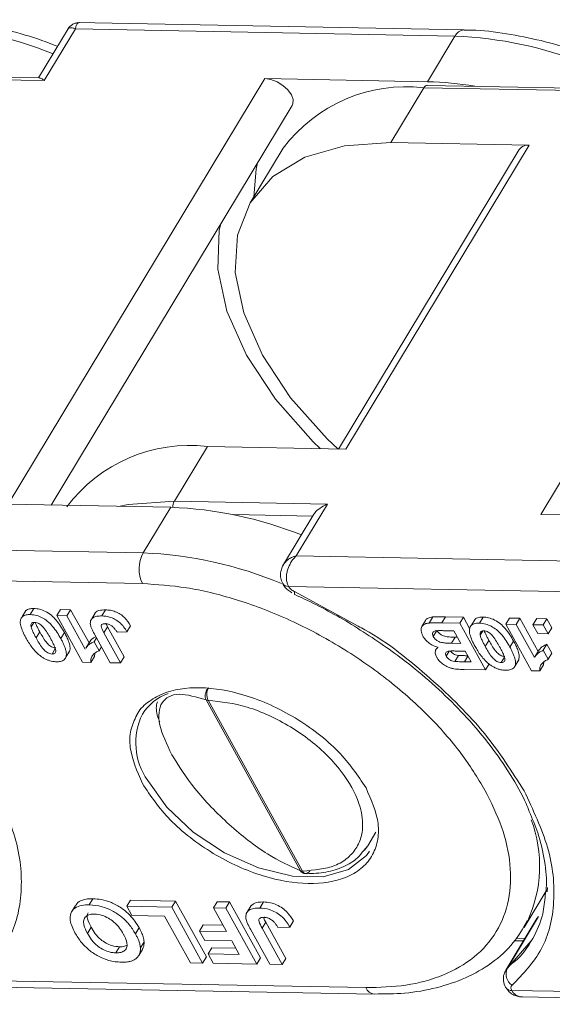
# Model space of a CAD drawing. Header units: millimetres. Extents: x 2698 to 3057, y -367 to -114.
# Tile 48 of 63: x 2935 to 2945, y -177 to -159. Entities that reach past the tile are written whole.
import ezdxf

# ---------------------------------------------------------------- set-up
doc = ezdxf.new("R2010")
doc.units = ezdxf.units.MM

msp = doc.modelspace()

# ---------------------------------------------------------------- linework, layer by layer
at = {"color": 7, "linetype": 'Continuous', "lineweight": 15}
for p, q in [((2936.295, -159.031), (2935.73, -159.968)), ((2935.837, -160.017), (2936.411, -159.066)), ((2936.411, -159.066), (2943.391, -159.199)), ((2943.556, -159.085), (2936.444, -158.95)), ((2943.391, -159.199), (2942.885, -160.038)), ((2933.022, -159.963), (2935.837, -160.017)), ((2935.751, -159.968), (2933.088, -159.918)), ((2939.896, -159.981), (2935.173, -167.812)), ((2942.885, -160.038), (2939.896, -159.981)), ((2942.21, -161.156), (2942.817, -160.15)), ((2942.817, -160.15), (2945.633, -160.203)), ((2945.547, -160.155), (2942.884, -160.104)), ((2949.692, -160.167), (2944.969, -167.998)), ((2935.961, -167.827), (2940.396, -160.473)), ((2941.383, -166.798), (2944.757, -161.205)), ((2944.757, -161.205), (2942.21, -161.156)), ((2940.233, -161.26), (2939.625, -162.267)), ((2944.572, -161.284), (2941.248, -166.796)), ((2938.23, -167.757), (2938.837, -166.75)), ((2938.837, -166.75), (2941.383, -166.798)), ((2941.045, -167.81), (2938.23, -167.757)), ((2935.173, -167.812), (2938.162, -167.868)), ((2938.162, -167.868), (2937.656, -168.707)), ((2940.472, -168.761), (2941.045, -167.81)), ((2939.31, -168.003), (2940.775, -168.031)), ((2940.797, -167.996), (2940.219, -168.954)), ((2944.969, -167.998), (2947.958, -168.055)), ((2937.656, -168.707), (2930.676, -168.575)), ((2947.452, -168.894), (2940.472, -168.761)), ((2930.535, -169.138), (2937.645, -169.273)), ((2940.33, -169.324), (2947.441, -169.459)), ((2941.613, -170.057), (2940.442, -169.42)), ((2935.58, -169.842), (2935.648, -169.73)), ((2936.067, -169.862), (2936.134, -169.75)), ((2936.322, -169.754), (2936.134, -169.75)), ((2936.255, -169.865), (2936.322, -169.754)), ((2936.66, -170.364), (2936.322, -169.754)), ((2936.898, -169.867), (2936.965, -169.755)), ((2935.501, -169.77), (2935.433, -169.882)), ((2936.54, -170.72), (2936.067, -169.862)), ((2936.067, -169.862), (2936.255, -169.865)), ((2936.255, -169.865), (2936.592, -170.476)), ((2936.779, -169.807), (2936.712, -169.919)), ((2942.914, -169.998), (2942.981, -169.886)), ((2943.215, -169.885), (2943.148, -169.997)), ((2943.547, -169.891), (2943.215, -169.885)), ((2943.479, -170.003), (2943.547, -169.891)), ((2943.661, -170.098), (2943.547, -169.891)), ((2943.762, -169.927), (2943.694, -170.039)), ((2943.841, -169.999), (2943.908, -169.887)), ((2944.327, -170.019), (2944.395, -169.907)), ((2944.583, -169.911), (2944.395, -169.907)), ((2944.516, -170.023), (2944.583, -169.911)), ((2944.92, -170.521), (2944.583, -169.911)), ((2944.826, -170.029), (2944.894, -169.917)), ((2945.082, -169.92), (2944.894, -169.917)), ((2945.015, -170.032), (2945.082, -169.92)), ((2945.173, -170.085), (2945.082, -169.92)), ((2935.595, -170.067), (2935.643, -169.986)), ((2936.934, -170.178), (2937.001, -170.066)), ((2937.001, -170.066), (2936.969, -170.002)), ((2937.308, -170.621), (2937.001, -170.066)), ((2937.358, -170.158), (2937.425, -170.047)), ((2942.849, -169.953), (2942.782, -170.064)), ((2943.479, -170.003), (2943.148, -169.997)), ((2943.479, -170.003), (2943.953, -170.861)), ((2944.801, -170.877), (2944.327, -170.019)), ((2944.327, -170.019), (2944.516, -170.023)), ((2944.516, -170.023), (2944.853, -170.633)), ((2944.826, -170.029), (2945.015, -170.032)), ((2944.917, -170.193), (2944.826, -170.029)), ((2945.015, -170.032), (2945.106, -170.197)), ((2945.106, -170.197), (2945.173, -170.085)), ((2935.688, -170.273), (2935.755, -170.161)), ((2936.208, -170.172), (2936.141, -170.284)), ((2937.052, -170.729), (2936.753, -170.189)), ((2936.755, -170.343), (2936.798, -170.27)), ((2936.934, -170.178), (2937.24, -170.733)), ((2937.358, -170.158), (2937.176, -170.166)), ((2942.993, -170.247), (2943.06, -170.135)), ((2943.178, -170.139), (2943.37, -170.142)), ((2943.33, -170.37), (2943.397, -170.258)), ((2943.37, -170.142), (2943.497, -170.373)), ((2943.434, -170.259), (2943.397, -170.258)), ((2943.855, -170.224), (2943.904, -170.144)), ((2945.106, -170.197), (2944.917, -170.193)), ((2935.981, -170.568), (2936.04, -170.469)), ((2936.668, -170.35), (2936.601, -170.461)), ((2936.755, -170.343), (2936.846, -170.508)), ((2936.846, -170.508), (2936.889, -170.435)), ((2943.071, -170.441), (2943.049, -170.477)), ((2943.497, -170.373), (2943.33, -170.37)), ((2943.948, -170.43), (2944.016, -170.319)), ((2944.469, -170.329), (2944.402, -170.441)), ((2945.015, -170.5), (2945.083, -170.388)), ((2945.174, -170.553), (2945.083, -170.388)), ((2936.235, -170.628), (2936.302, -170.516)), ((2936.759, -170.611), (2936.691, -170.722)), ((2936.759, -170.611), (2936.765, -170.556)), ((2937.24, -170.733), (2937.308, -170.621)), ((2943.039, -170.494), (2943.035, -170.5)), ((2943.23, -170.609), (2943.287, -170.514)), ((2943.387, -170.706), (2943.454, -170.594)), ((2943.44, -170.514), (2943.576, -170.516)), ((2943.566, -170.712), (2943.628, -170.609)), ((2943.576, -170.516), (2943.686, -170.714)), ((2944.241, -170.725), (2944.301, -170.626)), ((2944.929, -170.507), (2944.862, -170.619)), ((2945.015, -170.5), (2945.106, -170.665)), ((2945.106, -170.665), (2945.174, -170.553)), ((2936.54, -170.72), (2936.691, -170.722)), ((2937.24, -170.733), (2937.052, -170.729)), ((2943.686, -170.714), (2943.566, -170.712)), ((2943.953, -170.861), (2944.021, -170.749)), ((2944.496, -170.785), (2944.563, -170.673)), ((2945.019, -170.768), (2944.952, -170.88)), ((2945.019, -170.768), (2945.025, -170.714)), ((2943.953, -170.861), (2943.558, -170.853)), ((2944.801, -170.877), (2944.952, -170.88)), ((2938.813, -171.411), (2940.549, -174.556)), ((2938.851, -171.418), (2940.588, -174.563)), ((2941.786, -174.097), (2941.937, -173.846)), ((2941.715, -174.181), (2941.786, -174.097)), ((2941.786, -174.097), (2941.729, -174.18)), ((2944.662, -175.602), (2945.082, -174.906)), ((2945.09, -174.863), (2945.085, -174.942)), ((2936.41, -175.195), (2936.343, -175.307)), ((2936.666, -175.182), (2936.733, -175.071)), ((2937.353, -175.209), (2937.421, -175.097)), ((2938.249, -175.113), (2937.421, -175.097)), ((2938.182, -175.224), (2938.249, -175.113)), ((2938.818, -176.142), (2938.249, -175.113)), ((2938.951, -175.239), (2939.018, -175.127)), ((2939.244, -175.131), (2939.018, -175.127)), ((2939.177, -175.243), (2939.244, -175.131)), ((2939.813, -176.161), (2939.244, -175.131)), ((2939.645, -175.193), (2939.578, -175.305)), ((2939.801, -175.242), (2939.868, -175.13)), ((2937.353, -175.209), (2938.182, -175.224)), ((2937.448, -175.38), (2937.353, -175.209)), ((2938.182, -175.224), (2938.75, -176.254)), ((2938.951, -175.239), (2939.177, -175.243)), ((2939.191, -175.674), (2938.951, -175.239)), ((2939.177, -175.243), (2939.745, -176.273)), ((2938.051, -175.392), (2937.448, -175.38)), ((2938.524, -176.249), (2938.051, -175.392)), ((2938.694, -175.665), (2938.761, -175.553)), ((2939.128, -175.56), (2938.761, -175.553)), ((2939.844, -175.615), (2939.912, -175.503)), ((2940.28, -176.17), (2939.912, -175.503)), ((2940.354, -175.592), (2940.421, -175.48)), ((2944.898, -175.435), (2944.325, -176.386)), ((2944.355, -176.351), (2944.929, -175.4)), ((2944.723, -175.493), (2944.662, -175.602)), ((2944.929, -175.4), (2944.898, -175.435)), ((2936.63, -175.708), (2936.697, -175.596)), ((2937.513, -175.715), (2937.581, -175.603)), ((2938.788, -175.837), (2938.694, -175.665)), ((2938.694, -175.665), (2939.191, -175.674)), ((2939.986, -176.277), (2939.628, -175.628)), ((2939.844, -175.615), (2940.212, -176.282)), ((2940.354, -175.592), (2940.135, -175.601)), ((2937.605, -175.975), (2937.673, -175.864)), ((2939.286, -175.846), (2938.788, -175.837)), ((2939.424, -176.097), (2939.286, -175.846)), ((2944.486, -175.844), (2944.65, -175.847)), ((2944.678, -175.801), (2944.515, -175.798)), ((2937.155, -176.067), (2937.222, -175.955)), ((2937.574, -176.116), (2937.642, -176.004)), ((2938.852, -176.086), (2938.919, -175.974)), ((2938.946, -176.257), (2938.852, -176.086)), ((2938.852, -176.086), (2939.424, -176.097)), ((2939.361, -175.982), (2938.919, -175.974)), ((2938.75, -176.254), (2938.524, -176.249)), ((2938.75, -176.254), (2938.818, -176.142)), ((2939.745, -176.273), (2938.946, -176.257)), ((2939.745, -176.273), (2939.813, -176.161)), ((2940.212, -176.282), (2939.986, -176.277)), ((2940.212, -176.282), (2940.28, -176.17)), ((2941.75, -176.707), (2934.64, -176.572)), ((2934.799, -176.692), (2941.911, -176.827)), ((2951.546, -176.893), (2944.435, -176.758)), ((2944.595, -176.878), (2951.707, -177.014))]:
    msp.add_line(p, q, dxfattribs=at)
at = {"color": 7, "linetype": 'Continuous', "lineweight": 15, "flags": 128}
for points in [[(2940.396, -160.473), (2940.41, -160.443), (2940.413, -160.364), (2940.382, -160.276), (2940.317, -160.186), (2940.227, -160.105), (2940.119, -160.04), (2940.005, -159.997), (2939.896, -159.981)], [(2941.237, -166.795), (2941.043, -166.611), (2940.368, -165.855), (2939.849, -165.072), (2939.506, -164.293), (2939.351, -163.547), (2939.392, -162.863), (2939.625, -162.267), (2940.043, -161.783), (2940.629, -161.428), (2941.361, -161.216), (2942.21, -161.156)], [(2939.758, -161.531), (2939.733, -161.648), (2939.692, -162.157)], [(2940.914, -166.789), (2940.783, -166.662), (2940.09, -165.877), (2939.555, -165.067), (2939.197, -164.26), (2939.029, -163.485), (2939.057, -162.772), (2939.083, -162.65)], [(2937.203, -167.851), (2937.38, -167.816), (2938.23, -167.757)], [(2940.443, -169.471), (2940.442, -169.47), (2940.438, -169.462), (2940.438, -169.445), (2940.442, -169.42)], [(2941.821, -174.195), (2941.764, -174.277), (2941.435, -174.536), (2940.968, -174.666), (2940.401, -174.655), (2939.78, -174.505), (2939.155, -174.227), (2938.577, -173.845), (2938.092, -173.389), (2937.74, -172.896)], [(2944.8, -175.838), (2944.795, -175.846), (2944.355, -176.351)], [(2944.324, -176.387), (2944.335, -176.372), (2944.355, -176.351)]]:
    msp.add_lwpolyline(points, dxfattribs=at)
at = {"color": 7, "linetype": 'Continuous', "lineweight": 15}
for centre, radius, start, end in [((2933.308, -166.301), 7.294, 68.3448, 87.7425), ((2943.569, -159.281), 0.196, 93.1786, 155.2702), ((2943.104, -166.487), 7.294, 68.3448, 87.7425), ((2942.488, -162.947), 2.817, 83.2898, 143.2145), ((2942.89, -160.184), 0.0805, 94.6003, 154.525), ((2942.744, -166.128), 6.092, 80.4474, 88.6727), ((2944.733, -161.405), 0.201, 83.2898, 143.2145), ((2938.508, -169.547), 2.817, 83.2898, 143.2145), ((2938.437, -167.871), 0.237, 151.2496, 179.6946), ((2937.902, -175.027), 7.163, 68.1666, 87.9207), ((2938.196, -169.001), 0.615, 151.5129, 206.3019), ((2937.36, -176.057), 7.356, 67.2825, 87.6954), ((2940.32, -169.206), 0.118, 213.904, 275.2126), ((2939.075, -171.311), 0.248, 151.4259, 205.5931), ((2938.439, -172.18), 0.944, 109.9659, 147.5468), ((2938.852, -171.302), 0.116, 250.3911, 269.7385), ((2938.727, -172.202), 1.206, 154.0035, 215.109), ((2942.509, -174.469), 2.439, 335.176, 20.4537), ((2940.588, -174.447), 0.116, 250.3911, 269.7385), ((2940.66, -174.533), 0.0782, 202.4186, 265.263), ((2944.583, -176.457), 0.251, 155.1404, 235.6163), ((2941.936, -176.627), 0.202, 203.351, 262.4785), ((2944.426, -176.638), 0.121, 214.7246, 274.522)]:
    msp.add_arc(centre, radius, start, end, dxfattribs=at)
for points, knots in [([(2936.081, -159.386), (2935.96, -159.339), (2935.634, -159.214), (2935.088, -159.065), (2934.455, -158.947), (2934.005, -158.893), (2933.783, -158.901), (2933.762, -158.902)], [0, 0, 0, 0, 0.152792, 0.412524, 0.687556, 0.970748, 1, 1, 1, 1]), ([(2936.411, -159.066), (2936.391, -159.058), (2936.353, -159.043), (2936.305, -159.042), (2936.278, -159.05), (2936.273, -159.068), (2936.273, -159.068)], [0, 0, 0, 0, 0.30764, 0.574047, 0.982149, 1, 1, 1, 1]), ([(2936.484, -158.95), (2936.463, -158.951), (2936.421, -158.954), (2936.362, -158.978), (2936.31, -159.015), (2936.286, -159.049), (2936.274, -159.066)], [0, 0, 0, 0, 0.2456675, 0.5, 0.7543325, 1, 1, 1, 1]), ([(2936.486, -158.951), (2936.485, -158.951), (2936.468, -158.945), (2936.447, -158.963), (2936.422, -159.005), (2936.415, -159.045), (2936.411, -159.066)], [0, 0, 0, 0, 0.017633, 0.425758, 0.692241, 1, 1, 1, 1]), ([(2945.877, -159.572), (2945.756, -159.526), (2945.43, -159.401), (2944.884, -159.251), (2944.251, -159.134), (2943.801, -159.08), (2943.579, -159.088), (2943.558, -159.088)], [0, 0, 0, 0, 0.152792, 0.412524, 0.687556, 0.970748, 1, 1, 1, 1]), ([(2935.751, -159.97), (2935.752, -159.97), (2935.768, -159.963), (2935.798, -159.986), (2935.829, -160.01), (2935.837, -160.016), (2935.837, -160.017)], [0, 0, 0, 0, 0.059879, 0.789821, 0.984042, 1, 1, 1, 1]), ([(2940.798, -167.997), (2940.8, -167.992), (2940.814, -167.964), (2940.881, -167.899), (2940.967, -167.844), (2941.03, -167.816), (2941.044, -167.811), (2941.045, -167.81)], [0, 0, 0, 0, 0.068319, 0.398064, 0.865428, 0.989783, 1, 1, 1, 1]), ([(2940.24, -168.919), (2940.262, -168.89), (2940.3, -168.841), (2940.383, -168.79), (2940.441, -168.771), (2940.472, -168.761)], [0, 0, 0, 0, 0.415408, 0.686695, 1, 1, 1, 1]), ([(2940.472, -168.761), (2940.449, -168.785), (2940.405, -168.83), (2940.347, -168.925), (2940.307, -169.023), (2940.291, -169.121), (2940.291, -169.197), (2940.304, -169.267), (2940.322, -169.305), (2940.33, -169.324)], [0, 0, 0, 0, 0.160221, 0.298967, 0.511509, 0.64075, 0.764869, 0.884415, 1, 1, 1, 1]), ([(2940.24, -168.919), (2940.227, -168.942), (2940.202, -168.99), (2940.181, -169.076), (2940.18, -169.176), (2940.207, -169.239), (2940.222, -169.272)], [0, 0, 0, 0, 0.212053, 0.447375, 0.712409, 1, 1, 1, 1]), ([(2937.645, -169.273), (2937.911, -169.29), (2938.458, -169.325), (2939.363, -169.547), (2940.313, -169.904), (2941.259, -170.401), (2942.139, -171.005), (2942.899, -171.679), (2943.518, -172.376), (2943.804, -172.844), (2943.943, -173.071)], [0, 0, 0, 0, 0.116516, 0.240011, 0.368641, 0.5, 0.631359, 0.759989, 0.883484, 1, 1, 1, 1]), ([(2940.222, -169.272), (2940.237, -169.296), (2940.278, -169.364), (2940.346, -169.412), (2940.391, -169.443)], [0, 0, 0, 0, 0.349132, 1, 1, 1, 1]), ([(2940.442, -169.42), (2940.43, -169.415), (2940.406, -169.403), (2940.375, -169.379), (2940.348, -169.352), (2940.336, -169.333), (2940.33, -169.324)], [0, 0, 0, 0, 0.2492266, 0.4999529, 0.7492347, 1, 1, 1, 1]), ([(2940.443, -169.475), (2940.504, -169.502), (2940.86, -169.657), (2941.204, -169.857), (2941.488, -170.022)], [0, 0, 0, 0, 0.172587, 1, 1, 1, 1]), ([(2935.648, -169.73), (2935.637, -169.73), (2935.615, -169.73), (2935.581, -169.734), (2935.545, -169.742), (2935.517, -169.755), (2935.505, -169.767), (2935.502, -169.771)], [0, 0, 0, 0, 0.181274, 0.363619, 0.620318, 0.884712, 1, 1, 1, 1]), ([(2936.208, -170.172), (2936.163, -170.094), (2936.1, -169.986), (2935.971, -169.853), (2935.863, -169.783), (2935.748, -169.738), (2935.681, -169.733), (2935.648, -169.73)], [0, 0, 0, 0, 0.392565, 0.550331, 0.709672, 0.855834, 1, 1, 1, 1]), ([(2936.965, -169.755), (2936.923, -169.757), (2936.852, -169.761), (2936.792, -169.786), (2936.781, -169.807), (2936.78, -169.808)], [0, 0, 0, 0, 0.571961, 0.966852, 1, 1, 1, 1]), ([(2937.425, -170.047), (2937.393, -169.996), (2937.345, -169.92), (2937.236, -169.832), (2937.144, -169.786), (2937.051, -169.76), (2936.994, -169.757), (2936.965, -169.755)], [0, 0, 0, 0, 0.338888, 0.504857, 0.671216, 0.832562, 1, 1, 1, 1]), ([(2935.499, -170.27), (2935.479, -170.231), (2935.441, -170.158), (2935.402, -170.05), (2935.391, -169.971), (2935.402, -169.934), (2935.405, -169.925)], [0, 0, 0, 0, 0.315332, 0.60954, 0.905311, 1, 1, 1, 1]), ([(2935.405, -169.925), (2935.41, -169.914), (2935.42, -169.892), (2935.448, -169.868), (2935.484, -169.852), (2935.519, -169.845), (2935.552, -169.842), (2935.571, -169.842), (2935.58, -169.842)], [0, 0, 0, 0, 0.198198, 0.402912, 0.587132, 0.777233, 0.888271, 1, 1, 1, 1]), ([(2935.58, -169.842), (2935.618, -169.845), (2935.689, -169.851), (2935.8, -169.898), (2935.905, -169.966), (2936.032, -170.098), (2936.097, -170.208), (2936.141, -170.284)], [0, 0, 0, 0, 0.163658, 0.30077, 0.437488, 0.617131, 1, 1, 1, 1]), ([(2936.685, -170.026), (2936.684, -170.001), (2936.682, -169.95), (2936.728, -169.897), (2936.802, -169.869), (2936.865, -169.868), (2936.898, -169.867)], [0, 0, 0, 0, 0.250131, 0.500424, 0.737579, 1, 1, 1, 1]), ([(2936.898, -169.867), (2936.944, -169.87), (2937.019, -169.876), (2937.132, -169.923), (2937.225, -169.985), (2937.303, -170.067), (2937.339, -170.128), (2937.358, -170.158)], [0, 0, 0, 0, 0.260797, 0.425867, 0.59129, 0.792805, 1, 1, 1, 1]), ([(2942.981, -169.886), (2942.951, -169.891), (2942.897, -169.901), (2942.856, -169.93), (2942.851, -169.951), (2942.851, -169.953)], [0, 0, 0, 0, 0.533965, 0.961963, 1, 1, 1, 1]), ([(2943.215, -169.885), (2943.194, -169.884), (2943.15, -169.884), (2943.089, -169.884), (2943.033, -169.884), (2942.998, -169.885), (2942.981, -169.886)], [0, 0, 0, 0, 0.274885, 0.549769, 0.774808, 1, 1, 1, 1]), ([(2943.908, -169.887), (2943.897, -169.887), (2943.876, -169.887), (2943.841, -169.891), (2943.806, -169.9), (2943.778, -169.912), (2943.766, -169.924), (2943.763, -169.928)], [0, 0, 0, 0, 0.181274, 0.363619, 0.620318, 0.884712, 1, 1, 1, 1]), ([(2944.469, -170.329), (2944.424, -170.252), (2944.36, -170.143), (2944.232, -170.01), (2944.124, -169.94), (2944.009, -169.895), (2943.942, -169.89), (2943.908, -169.887)], [0, 0, 0, 0, 0.392565, 0.550331, 0.709672, 0.855834, 1, 1, 1, 1]), ([(2935.595, -170.067), (2935.593, -170.056), (2935.589, -170.033), (2935.596, -170.005), (2935.62, -169.989), (2935.643, -169.985), (2935.657, -169.985), (2935.659, -169.985)], [0, 0, 0, 0, 0.254136, 0.511473, 0.743296, 0.955163, 1, 1, 1, 1]), ([(2935.688, -170.273), (2935.678, -170.254), (2935.662, -170.226), (2935.643, -170.188), (2935.626, -170.153), (2935.608, -170.112), (2935.599, -170.082), (2935.595, -170.067)], [0, 0, 0, 0, 0.274633, 0.411949, 0.549338, 0.773806, 1, 1, 1, 1]), ([(2935.659, -169.985), (2935.674, -169.986), (2935.7, -169.989), (2935.741, -170.005), (2935.783, -170.036), (2935.84, -170.094), (2935.895, -170.179), (2935.933, -170.245), (2935.952, -170.278)], [0, 0, 0, 0, 0.107873, 0.187625, 0.267851, 0.429991, 0.712205, 1, 1, 1, 1]), ([(2935.755, -170.161), (2935.745, -170.142), (2935.73, -170.114), (2935.71, -170.076), (2935.694, -170.041), (2935.679, -170.011), (2935.674, -169.991), (2935.672, -169.987)], [0, 0, 0, 0, 0.325963, 0.488942, 0.65201, 0.918431, 1, 1, 1, 1]), ([(2936.753, -170.189), (2936.748, -170.179), (2936.738, -170.16), (2936.724, -170.132), (2936.711, -170.105), (2936.7, -170.078), (2936.69, -170.052), (2936.687, -170.035), (2936.685, -170.026)], [0, 0, 0, 0, 0.17356, 0.347204, 0.509111, 0.671402, 0.835171, 1, 1, 1, 1]), ([(2936.964, -170.01), (2936.948, -170.01), (2936.922, -170.011), (2936.895, -170.024), (2936.882, -170.044), (2936.89, -170.096), (2936.915, -170.142), (2936.934, -170.178)], [0, 0, 0, 0, 0.18477, 0.299721, 0.415218, 0.548197, 1, 1, 1, 1]), ([(2937.091, -170.059), (2937.084, -170.053), (2937.069, -170.042), (2937.045, -170.029), (2937.021, -170.019), (2936.999, -170.013), (2936.98, -170.01), (2936.97, -170.01), (2936.964, -170.01)], [0, 0, 0, 0, 0.1867906, 0.3791992, 0.5551697, 0.7385785, 0.8683668, 1, 1, 1, 1]), ([(2937.176, -170.166), (2937.172, -170.159), (2937.164, -170.146), (2937.151, -170.127), (2937.138, -170.109), (2937.125, -170.092), (2937.11, -170.075), (2937.097, -170.064), (2937.091, -170.059)], [0, 0, 0, 0, 0.180506, 0.361241, 0.518043, 0.675328, 0.83608, 1, 1, 1, 1]), ([(2941.488, -170.022), (2941.777, -170.207), (2942.182, -170.466), (2942.729, -170.897), (2943.164, -171.277), (2943.629, -171.749), (2944.054, -172.255), (2944.416, -172.785), (2944.654, -173.194), (2944.739, -173.417), (2944.757, -173.465)], [0, 0, 0, 0, 0.194698, 0.272959, 0.401743, 0.533437, 0.672592, 0.815431, 0.960656, 1, 1, 1, 1]), ([(2944.661, -173.084), (2944.439, -172.732), (2943.989, -172.015), (2942.96, -171.01), (2942.137, -170.337), (2941.653, -170.078), (2941.613, -170.057)], [0, 0, 0, 0, 0.317086, 0.644037, 0.970988, 1, 1, 1, 1]), ([(2942.8, -170.236), (2942.787, -170.203), (2942.76, -170.139), (2942.775, -170.061), (2942.828, -170.01), (2942.885, -170.002), (2942.914, -169.998)], [0, 0, 0, 0, 0.273543, 0.538525, 0.771893, 1, 1, 1, 1]), ([(2942.914, -169.998), (2942.924, -169.997), (2942.945, -169.996), (2942.988, -169.996), (2943.038, -169.996), (2943.095, -169.996), (2943.13, -169.996), (2943.148, -169.997)], [0, 0, 0, 0, 0.137451, 0.275017, 0.549913, 0.774954, 1, 1, 1, 1]), ([(2943.76, -170.427), (2943.74, -170.389), (2943.701, -170.315), (2943.663, -170.207), (2943.652, -170.128), (2943.663, -170.091), (2943.665, -170.082)], [0, 0, 0, 0, 0.315332, 0.60954, 0.905311, 1, 1, 1, 1]), ([(2943.665, -170.082), (2943.671, -170.071), (2943.681, -170.049), (2943.709, -170.025), (2943.744, -170.009), (2943.78, -170.002), (2943.813, -169.999), (2943.831, -169.999), (2943.841, -169.999)], [0, 0, 0, 0, 0.1981983, 0.4029116, 0.5871323, 0.777233, 0.8882708, 1, 1, 1, 1]), ([(2943.841, -169.999), (2943.879, -170.002), (2943.949, -170.009), (2944.06, -170.055), (2944.166, -170.123), (2944.258, -170.219), (2944.337, -170.328), (2944.38, -170.403), (2944.402, -170.441)], [0, 0, 0, 0, 0.163542, 0.300556, 0.437178, 0.616694, 0.806563, 1, 1, 1, 1]), ([(2935.787, -170.618), (2935.769, -170.604), (2935.732, -170.577), (2935.671, -170.518), (2935.609, -170.443), (2935.558, -170.37), (2935.523, -170.311), (2935.507, -170.284), (2935.499, -170.27)], [0, 0, 0, 0, 0.135635, 0.2748349, 0.5195262, 0.7698916, 0.8848781, 1, 1, 1, 1]), ([(2935.981, -170.568), (2935.966, -170.566), (2935.94, -170.563), (2935.9, -170.547), (2935.852, -170.513), (2935.795, -170.451), (2935.74, -170.366), (2935.705, -170.304), (2935.688, -170.273)], [0, 0, 0, 0, 0.104756, 0.185457, 0.266418, 0.46589, 0.731119, 1, 1, 1, 1]), ([(2936.048, -170.456), (2936.034, -170.454), (2936.008, -170.452), (2935.968, -170.435), (2935.919, -170.401), (2935.862, -170.339), (2935.808, -170.254), (2935.773, -170.193), (2935.755, -170.161)], [0, 0, 0, 0, 0.104756, 0.185457, 0.266418, 0.46589, 0.731119, 1, 1, 1, 1]), ([(2935.952, -170.278), (2935.962, -170.297), (2935.977, -170.326), (2935.997, -170.364), (2936.013, -170.399), (2936.032, -170.44), (2936.041, -170.47), (2936.045, -170.485)], [0, 0, 0, 0, 0.273739, 0.410607, 0.547546, 0.772914, 1, 1, 1, 1]), ([(2936.141, -170.284), (2936.151, -170.303), (2936.172, -170.341), (2936.199, -170.399), (2936.222, -170.457), (2936.239, -170.516), (2936.247, -170.575), (2936.239, -170.61), (2936.235, -170.628)], [0, 0, 0, 0, 0.157873, 0.316094, 0.480864, 0.646911, 0.820617, 1, 1, 1, 1]), ([(2936.302, -170.516), (2936.306, -170.502), (2936.313, -170.475), (2936.31, -170.429), (2936.3, -170.383), (2936.282, -170.325), (2936.253, -170.255), (2936.223, -170.199), (2936.208, -170.172)], [0, 0, 0, 0, 0.139146, 0.281957, 0.412162, 0.543334, 0.77068, 1, 1, 1, 1]), ([(2936.787, -170.249), (2936.772, -170.256), (2936.736, -170.273), (2936.697, -170.308), (2936.678, -170.338), (2936.67, -170.35)], [0, 0, 0, 0, 0.288949, 0.697339, 1, 1, 1, 1]), ([(2943.085, -170.446), (2943.048, -170.434), (2942.982, -170.413), (2942.895, -170.353), (2942.836, -170.294), (2942.811, -170.254), (2942.8, -170.236)], [0, 0, 0, 0, 0.318996, 0.561475, 0.803648, 1, 1, 1, 1]), ([(2942.993, -170.247), (2942.986, -170.231), (2942.973, -170.205), (2942.979, -170.173), (2942.998, -170.153), (2943.02, -170.144), (2943.035, -170.142), (2943.038, -170.141)], [0, 0, 0, 0, 0.301028, 0.508382, 0.71537, 0.936658, 1, 1, 1, 1]), ([(2943.33, -170.37), (2943.293, -170.369), (2943.231, -170.367), (2943.151, -170.36), (2943.091, -170.339), (2943.047, -170.312), (2943.013, -170.28), (2943, -170.258), (2942.993, -170.247)], [0, 0, 0, 0, 0.320671, 0.537349, 0.660051, 0.783678, 0.893223, 1, 1, 1, 1]), ([(2943.038, -170.141), (2943.049, -170.14), (2943.071, -170.138), (2943.106, -170.138), (2943.142, -170.138), (2943.166, -170.138), (2943.178, -170.139)], [0, 0, 0, 0, 0.248437, 0.498224, 0.749082, 1, 1, 1, 1]), ([(2943.397, -170.258), (2943.36, -170.257), (2943.298, -170.255), (2943.218, -170.248), (2943.158, -170.227), (2943.115, -170.2), (2943.081, -170.168), (2943.067, -170.146), (2943.06, -170.135)], [0, 0, 0, 0, 0.320671, 0.537349, 0.660051, 0.783678, 0.893223, 1, 1, 1, 1]), ([(2943.855, -170.224), (2943.853, -170.213), (2943.85, -170.19), (2943.857, -170.162), (2943.881, -170.146), (2943.904, -170.142), (2943.917, -170.142), (2943.92, -170.142)], [0, 0, 0, 0, 0.254136, 0.511473, 0.743296, 0.955163, 1, 1, 1, 1]), ([(2943.948, -170.43), (2943.938, -170.411), (2943.923, -170.383), (2943.903, -170.345), (2943.887, -170.31), (2943.868, -170.269), (2943.86, -170.239), (2943.855, -170.224)], [0, 0, 0, 0, 0.274633, 0.411949, 0.549338, 0.773806, 1, 1, 1, 1]), ([(2943.92, -170.142), (2943.935, -170.143), (2943.961, -170.146), (2944.001, -170.163), (2944.044, -170.193), (2944.101, -170.251), (2944.156, -170.336), (2944.193, -170.402), (2944.212, -170.435)], [0, 0, 0, 0, 0.107873, 0.187625, 0.267851, 0.429991, 0.712205, 1, 1, 1, 1]), ([(2944.016, -170.319), (2944.006, -170.299), (2943.99, -170.271), (2943.971, -170.233), (2943.954, -170.198), (2943.94, -170.168), (2943.934, -170.149), (2943.933, -170.144)], [0, 0, 0, 0, 0.3259625, 0.4889424, 0.6520097, 0.9184308, 1, 1, 1, 1]), ([(2936.603, -170.462), (2936.614, -170.445), (2936.638, -170.41), (2936.69, -170.371), (2936.733, -170.352), (2936.755, -170.343)], [0, 0, 0, 0, 0.338737, 0.666225, 1, 1, 1, 1]), ([(2943.055, -170.63), (2943.049, -170.617), (2943.035, -170.59), (2943.027, -170.551), (2943.029, -170.516), (2943.039, -170.487), (2943.058, -170.463), (2943.076, -170.452), (2943.085, -170.446)], [0, 0, 0, 0, 0.172399, 0.350207, 0.5159, 0.687534, 0.840974, 1, 1, 1, 1]), ([(2944.048, -170.775), (2944.029, -170.762), (2943.992, -170.734), (2943.932, -170.675), (2943.869, -170.6), (2943.819, -170.527), (2943.784, -170.469), (2943.768, -170.441), (2943.76, -170.427)], [0, 0, 0, 0, 0.135635, 0.274835, 0.519526, 0.769892, 0.884878, 1, 1, 1, 1]), ([(2944.241, -170.725), (2944.227, -170.723), (2944.201, -170.721), (2944.161, -170.704), (2944.112, -170.67), (2944.055, -170.608), (2944.001, -170.523), (2943.966, -170.462), (2943.948, -170.43)], [0, 0, 0, 0, 0.104756, 0.185457, 0.266418, 0.46589, 0.731119, 1, 1, 1, 1]), ([(2944.309, -170.613), (2944.294, -170.611), (2944.268, -170.609), (2944.228, -170.592), (2944.18, -170.558), (2944.123, -170.497), (2944.068, -170.412), (2944.034, -170.35), (2944.016, -170.319)], [0, 0, 0, 0, 0.104756, 0.185457, 0.266418, 0.46589, 0.731119, 1, 1, 1, 1]), ([(2944.212, -170.435), (2944.223, -170.454), (2944.238, -170.483), (2944.258, -170.521), (2944.274, -170.556), (2944.293, -170.597), (2944.301, -170.627), (2944.306, -170.643)], [0, 0, 0, 0, 0.273739, 0.410607, 0.547546, 0.772914, 1, 1, 1, 1]), ([(2944.402, -170.441), (2944.412, -170.46), (2944.432, -170.498), (2944.459, -170.556), (2944.482, -170.614), (2944.499, -170.673), (2944.508, -170.732), (2944.5, -170.767), (2944.496, -170.785)], [0, 0, 0, 0, 0.157873, 0.316094, 0.480864, 0.646911, 0.820617, 1, 1, 1, 1]), ([(2944.563, -170.673), (2944.567, -170.659), (2944.574, -170.632), (2944.571, -170.586), (2944.561, -170.54), (2944.543, -170.482), (2944.513, -170.412), (2944.484, -170.357), (2944.469, -170.329)], [0, 0, 0, 0, 0.139146, 0.281957, 0.412162, 0.543334, 0.77068, 1, 1, 1, 1]), ([(2945.083, -170.388), (2945.055, -170.401), (2945.007, -170.422), (2944.958, -170.465), (2944.938, -170.495), (2944.93, -170.507)], [0, 0, 0, 0, 0.425743, 0.755566, 1, 1, 1, 1]), ([(2936.06, -170.71), (2936.049, -170.71), (2936.027, -170.709), (2935.987, -170.704), (2935.941, -170.694), (2935.888, -170.675), (2935.836, -170.65), (2935.803, -170.629), (2935.787, -170.618)], [0, 0, 0, 0, 0.1283328, 0.2574326, 0.440518, 0.6291612, 0.8116088, 1, 1, 1, 1]), ([(2936.045, -170.485), (2936.047, -170.497), (2936.051, -170.519), (2936.044, -170.548), (2936.02, -170.564), (2935.996, -170.567), (2935.983, -170.567), (2935.981, -170.568)], [0, 0, 0, 0, 0.25457, 0.512358, 0.744117, 0.959931, 1, 1, 1, 1]), ([(2936.235, -170.628), (2936.23, -170.638), (2936.22, -170.66), (2936.192, -170.684), (2936.156, -170.7), (2936.121, -170.708), (2936.088, -170.71), (2936.069, -170.71), (2936.06, -170.71)], [0, 0, 0, 0, 0.1987876, 0.4041893, 0.5865566, 0.7745054, 0.8868914, 1, 1, 1, 1]), ([(2936.273, -170.558), (2936.278, -170.554), (2936.291, -170.542), (2936.298, -170.526), (2936.302, -170.516)], [0, 0, 0, 0, 0.346608, 1, 1, 1, 1]), ([(2936.846, -170.508), (2936.824, -170.518), (2936.78, -170.537), (2936.731, -170.584), (2936.689, -170.641), (2936.691, -170.695), (2936.691, -170.722)], [0, 0, 0, 0, 0.231991, 0.470608, 0.725524, 1, 1, 1, 1]), ([(2943.558, -170.853), (2943.515, -170.852), (2943.453, -170.85), (2943.371, -170.841), (2943.302, -170.825), (2943.221, -170.79), (2943.141, -170.734), (2943.085, -170.679), (2943.064, -170.644), (2943.055, -170.63)], [0, 0, 0, 0, 0.2523398, 0.3530421, 0.4558678, 0.6131575, 0.7704603, 0.909852, 1, 1, 1, 1]), ([(2943.23, -170.609), (2943.224, -170.595), (2943.213, -170.571), (2943.22, -170.544), (2943.238, -170.526), (2943.263, -170.517), (2943.283, -170.515), (2943.291, -170.514)], [0, 0, 0, 0, 0.268432, 0.453803, 0.638696, 0.851003, 1, 1, 1, 1]), ([(2943.387, -170.706), (2943.369, -170.703), (2943.339, -170.698), (2943.295, -170.677), (2943.264, -170.654), (2943.242, -170.63), (2943.234, -170.615), (2943.23, -170.609)], [0, 0, 0, 0, 0.3036135, 0.4978248, 0.6925446, 0.8750043, 1, 1, 1, 1]), ([(2943.291, -170.514), (2943.301, -170.513), (2943.322, -170.512), (2943.358, -170.512), (2943.397, -170.513), (2943.426, -170.513), (2943.44, -170.514)], [0, 0, 0, 0, 0.216455, 0.433233, 0.716605, 1, 1, 1, 1]), ([(2943.454, -170.594), (2943.436, -170.591), (2943.406, -170.586), (2943.363, -170.566), (2943.332, -170.542), (2943.314, -170.523), (2943.308, -170.514), (2943.308, -170.513)], [0, 0, 0, 0, 0.341194, 0.559444, 0.778265, 0.983309, 1, 1, 1, 1]), ([(2943.623, -170.6), (2943.615, -170.6), (2943.597, -170.599), (2943.56, -170.598), (2943.521, -170.597), (2943.483, -170.596), (2943.464, -170.594), (2943.454, -170.594)], [0, 0, 0, 0, 0.129219, 0.325055, 0.662402, 0.831164, 1, 1, 1, 1]), ([(2944.306, -170.643), (2944.308, -170.654), (2944.312, -170.676), (2944.304, -170.705), (2944.28, -170.721), (2944.257, -170.724), (2944.244, -170.725), (2944.241, -170.725)], [0, 0, 0, 0, 0.25457, 0.512358, 0.744117, 0.959931, 1, 1, 1, 1]), ([(2944.863, -170.62), (2944.875, -170.602), (2944.898, -170.568), (2944.951, -170.528), (2944.994, -170.509), (2945.015, -170.5)], [0, 0, 0, 0, 0.338737, 0.6662245, 1, 1, 1, 1]), ([(2945.106, -170.665), (2945.085, -170.675), (2945.041, -170.694), (2944.992, -170.741), (2944.95, -170.798), (2944.951, -170.852), (2944.952, -170.88)], [0, 0, 0, 0, 0.231991, 0.470608, 0.725524, 1, 1, 1, 1]), ([(2943.566, -170.712), (2943.555, -170.712), (2943.534, -170.711), (2943.493, -170.71), (2943.454, -170.709), (2943.416, -170.708), (2943.396, -170.706), (2943.387, -170.706)], [0, 0, 0, 0, 0.1836, 0.367206, 0.683485, 0.841708, 1, 1, 1, 1]), ([(2944.32, -170.868), (2944.309, -170.867), (2944.287, -170.866), (2944.248, -170.861), (2944.201, -170.851), (2944.149, -170.832), (2944.096, -170.807), (2944.064, -170.786), (2944.048, -170.775)], [0, 0, 0, 0, 0.128333, 0.257433, 0.440518, 0.629161, 0.811609, 1, 1, 1, 1]), ([(2944.496, -170.785), (2944.491, -170.796), (2944.48, -170.818), (2944.452, -170.841), (2944.417, -170.857), (2944.381, -170.865), (2944.349, -170.868), (2944.33, -170.868), (2944.32, -170.868)], [0, 0, 0, 0, 0.198788, 0.404189, 0.586557, 0.774505, 0.886891, 1, 1, 1, 1]), ([(2944.533, -170.715), (2944.538, -170.711), (2944.552, -170.7), (2944.559, -170.683), (2944.563, -170.673)], [0, 0, 0, 0, 0.3466084, 1, 1, 1, 1]), ([(2941.755, -173.029), (2941.602, -172.802), (2941.367, -172.452), (2940.879, -172.027), (2940.455, -171.735), (2939.998, -171.495), (2939.399, -171.269), (2938.68, -171.146), (2938.079, -171.242), (2937.729, -171.455), (2937.575, -171.597), (2937.539, -171.691), (2937.538, -171.693)], [0, 0, 0, 0, 0.159417, 0.246117, 0.332891, 0.419591, 0.506365, 0.665781, 0.825198, 0.911899, 0.998672, 1, 1, 1, 1]), ([(2938.813, -171.411), (2938.806, -171.395), (2938.797, -171.371), (2938.795, -171.331), (2938.8, -171.294), (2938.813, -171.255), (2938.833, -171.219), (2938.849, -171.201), (2938.857, -171.192)], [0, 0, 0, 0, 0.24107, 0.367988, 0.499828, 0.704353, 0.840888, 1, 1, 1, 1]), ([(2938.182, -172.421), (2938.092, -172.229), (2937.953, -171.932), (2937.937, -171.634), (2937.993, -171.456), (2938.12, -171.343), (2938.363, -171.28), (2938.636, -171.36), (2938.813, -171.411)], [0, 0, 0, 0, 0.233156, 0.361419, 0.49116, 0.622216, 0.75471, 1, 1, 1, 1]), ([(2937.961, -171.815), (2937.949, -171.786), (2937.892, -171.65), (2937.892, -171.53), (2937.917, -171.457), (2937.921, -171.446)], [0, 0, 0, 0, 0.190072, 0.876606, 1, 1, 1, 1]), ([(2938.851, -171.418), (2939.088, -171.445), (2939.453, -171.488), (2939.976, -171.693), (2940.369, -171.902), (2940.737, -172.155), (2941.152, -172.523), (2941.537, -173.025), (2941.703, -173.522), (2941.691, -173.883), (2941.598, -174.127), (2941.429, -174.325), (2941.125, -174.515), (2940.799, -174.544), (2940.588, -174.563)], [0, 0, 0, 0, 0.1198042, 0.1849336, 0.25, 0.3151294, 0.3801958, 0.5, 0.6198042, 0.6849336, 0.75, 0.8151294, 0.8801958, 1, 1, 1, 1]), ([(2937.538, -171.693), (2937.497, -171.781), (2937.413, -171.96), (2937.395, -172.377), (2937.544, -172.725), (2937.641, -172.951)], [0, 0, 0, 0, 0.257486, 0.519196, 1, 1, 1, 1]), ([(2940.549, -174.556), (2940.352, -174.467), (2940.047, -174.33), (2939.59, -174.005), (2939.239, -173.712), (2938.905, -173.388), (2938.515, -172.95), (2938.312, -172.629), (2938.182, -172.421)], [0, 0, 0, 0, 0.24529, 0.377665, 0.50884, 0.638465, 0.766844, 1, 1, 1, 1]), ([(2934.645, -176.477), (2934.846, -176.269), (2935.253, -175.845), (2935.461, -174.962), (2935.368, -173.962), (2935.031, -173.249), (2934.865, -172.898)], [0, 0, 0, 0, 0.246171, 0.5, 0.753829, 1, 1, 1, 1]), ([(2937.641, -172.951), (2937.793, -173.178), (2938.029, -173.528), (2938.517, -173.953), (2938.941, -174.244), (2939.398, -174.485), (2939.997, -174.711), (2940.717, -174.835), (2941.313, -174.736), (2941.673, -174.528), (2941.871, -174.3), (2941.979, -174.019), (2942.003, -173.604), (2941.852, -173.255), (2941.755, -173.029)], [0, 0, 0, 0, 0.1197215, 0.1848336, 0.25, 0.3151121, 0.3802785, 0.5, 0.6197215, 0.6848336, 0.75, 0.8151121, 0.8802785, 1, 1, 1, 1]), ([(2943.943, -173.071), (2944.054, -173.297), (2944.284, -173.764), (2944.43, -174.452), (2944.406, -175.111), (2944.182, -175.694), (2943.771, -176.165), (2943.199, -176.493), (2942.522, -176.685), (2942.003, -176.7), (2941.75, -176.707)], [0, 0, 0, 0, 0.116516, 0.240011, 0.368641, 0.5, 0.631359, 0.759989, 0.883484, 1, 1, 1, 1]), ([(2944.441, -176.664), (2944.642, -176.455), (2945.049, -176.031), (2945.257, -175.148), (2945.164, -174.148), (2944.827, -173.435), (2944.661, -173.084)], [0, 0, 0, 0, 0.246171, 0.5, 0.753829, 1, 1, 1, 1]), ([(2944.757, -173.465), (2944.813, -173.596), (2944.947, -173.91), (2945.048, -174.383), (2945.091, -174.769), (2945.06, -174.962), (2945.053, -175.005)], [0, 0, 0, 0, 0.237514, 0.566312, 0.902812, 1, 1, 1, 1]), ([(2940.654, -174.611), (2940.778, -174.606), (2941.029, -174.595), (2941.346, -174.49), (2941.583, -174.353), (2941.678, -174.229), (2941.715, -174.181)], [0, 0, 0, 0, 0.274013, 0.550046, 0.82747, 1, 1, 1, 1]), ([(2940.72, -174.565), (2940.711, -174.573), (2940.694, -174.589), (2940.662, -174.604), (2940.63, -174.608), (2940.602, -174.603), (2940.574, -174.589), (2940.559, -174.569), (2940.549, -174.556)], [0, 0, 0, 0, 0.1591358, 0.2956783, 0.5001723, 0.6320266, 0.75895, 1, 1, 1, 1]), ([(2945.053, -175.005), (2945.041, -175.122), (2945.013, -175.413), (2944.824, -175.826), (2944.61, -176.145), (2944.413, -176.281), (2944.379, -176.304)], [0, 0, 0, 0, 0.219606, 0.548534, 0.922534, 1, 1, 1, 1]), ([(2936.401, -175.698), (2936.364, -175.621), (2936.303, -175.492), (2936.316, -175.335), (2936.391, -175.237), (2936.516, -175.186), (2936.618, -175.184), (2936.666, -175.182)], [0, 0, 0, 0, 0.285867, 0.472386, 0.659209, 0.841724, 1, 1, 1, 1]), ([(2936.733, -175.071), (2936.699, -175.071), (2936.628, -175.072), (2936.521, -175.098), (2936.441, -175.138), (2936.422, -175.186), (2936.417, -175.198)], [0, 0, 0, 0, 0.24493, 0.495522, 0.875497, 1, 1, 1, 1]), ([(2936.666, -175.182), (2936.743, -175.189), (2936.879, -175.2), (2937.089, -175.286), (2937.262, -175.401), (2937.412, -175.549), (2937.478, -175.656), (2937.513, -175.715)], [0, 0, 0, 0, 0.2401704, 0.4212171, 0.6022485, 0.7836085, 1, 1, 1, 1]), ([(2937.581, -175.603), (2937.531, -175.525), (2937.45, -175.396), (2937.26, -175.236), (2937.074, -175.135), (2936.891, -175.08), (2936.784, -175.074), (2936.733, -175.071)], [0, 0, 0, 0, 0.286557, 0.472916, 0.659553, 0.83995, 1, 1, 1, 1]), ([(2939.868, -175.13), (2939.804, -175.132), (2939.711, -175.134), (2939.663, -175.181), (2939.648, -175.196)], [0, 0, 0, 0, 0.697351, 1, 1, 1, 1]), ([(2940.421, -175.48), (2940.389, -175.429), (2940.338, -175.347), (2940.224, -175.243), (2940.112, -175.179), (2939.988, -175.138), (2939.912, -175.133), (2939.868, -175.13)], [0, 0, 0, 0, 0.28604, 0.458882, 0.632659, 0.793219, 1, 1, 1, 1]), ([(2936.63, -175.708), (2936.604, -175.655), (2936.561, -175.57), (2936.557, -175.461), (2936.598, -175.393), (2936.672, -175.357), (2936.733, -175.355), (2936.761, -175.354)], [0, 0, 0, 0, 0.299277, 0.48955, 0.681144, 0.854685, 1, 1, 1, 1]), ([(2936.697, -175.596), (2936.672, -175.544), (2936.632, -175.46), (2936.62, -175.366), (2936.641, -175.337), (2936.646, -175.329)], [0, 0, 0, 0, 0.538856, 0.881446, 1, 1, 1, 1]), ([(2936.761, -175.354), (2936.808, -175.359), (2936.891, -175.367), (2937.018, -175.425), (2937.132, -175.505), (2937.225, -175.607), (2937.27, -175.682), (2937.291, -175.717)], [0, 0, 0, 0, 0.223725, 0.396484, 0.568818, 0.795185, 1, 1, 1, 1]), ([(2939.546, -175.433), (2939.545, -175.402), (2939.543, -175.341), (2939.598, -175.278), (2939.687, -175.245), (2939.762, -175.243), (2939.801, -175.242)], [0, 0, 0, 0, 0.252615, 0.502607, 0.739519, 1, 1, 1, 1]), ([(2939.801, -175.242), (2939.86, -175.247), (2939.953, -175.255), (2940.091, -175.314), (2940.201, -175.39), (2940.29, -175.487), (2940.333, -175.558), (2940.354, -175.592)], [0, 0, 0, 0, 0.275623, 0.438658, 0.601859, 0.808255, 1, 1, 1, 1]), ([(2939.628, -175.628), (2939.618, -175.609), (2939.602, -175.581), (2939.584, -175.543), (2939.569, -175.51), (2939.555, -175.473), (2939.549, -175.446), (2939.546, -175.433)], [0, 0, 0, 0, 0.2893179, 0.4339745, 0.5788177, 0.7885957, 1, 1, 1, 1]), ([(2939.881, -175.413), (2939.862, -175.414), (2939.83, -175.415), (2939.798, -175.43), (2939.783, -175.455), (2939.792, -175.517), (2939.821, -175.573), (2939.844, -175.615)], [0, 0, 0, 0, 0.18477, 0.299721, 0.415218, 0.548197, 1, 1, 1, 1]), ([(2939.912, -175.503), (2939.896, -175.478), (2939.88, -175.451), (2939.873, -175.426), (2939.873, -175.425)], [0, 0, 0, 0, 0.979968, 1, 1, 1, 1]), ([(2940.033, -175.472), (2940.025, -175.466), (2940.007, -175.453), (2939.978, -175.436), (2939.949, -175.424), (2939.923, -175.418), (2939.9, -175.414), (2939.887, -175.414), (2939.881, -175.413)], [0, 0, 0, 0, 0.186791, 0.379199, 0.55517, 0.738578, 0.868367, 1, 1, 1, 1]), ([(2940.135, -175.601), (2940.13, -175.593), (2940.12, -175.577), (2940.105, -175.554), (2940.09, -175.533), (2940.073, -175.512), (2940.055, -175.492), (2940.041, -175.479), (2940.033, -175.472)], [0, 0, 0, 0, 0.180506, 0.361241, 0.518043, 0.675328, 0.83608, 1, 1, 1, 1]), ([(2941.91, -176.824), (2942.097, -176.823), (2942.497, -176.821), (2943.06, -176.72), (2943.6, -176.539), (2944.079, -176.262), (2944.475, -175.911), (2944.643, -175.613), (2944.722, -175.473)], [0, 0, 0, 0, 0.148206, 0.315855, 0.486222, 0.660229, 0.840327, 1, 1, 1, 1]), ([(2937.252, -176.238), (2937.216, -176.236), (2937.142, -176.233), (2937.001, -176.203), (2936.832, -176.135), (2936.656, -176.019), (2936.505, -175.868), (2936.438, -175.759), (2936.401, -175.698)], [0, 0, 0, 0, 0.1156857, 0.2341154, 0.4161499, 0.5982277, 0.7791568, 1, 1, 1, 1]), ([(2937.155, -176.067), (2937.132, -176.065), (2937.087, -176.063), (2937.003, -176.044), (2936.904, -176.002), (2936.816, -175.942), (2936.753, -175.882), (2936.689, -175.807), (2936.654, -175.748), (2936.63, -175.708)], [0, 0, 0, 0, 0.11085, 0.2248, 0.390073, 0.555025, 0.658681, 0.765256, 1, 1, 1, 1]), ([(2937.222, -175.955), (2937.176, -175.951), (2937.095, -175.943), (2936.971, -175.889), (2936.863, -175.815), (2936.767, -175.713), (2936.721, -175.636), (2936.697, -175.596)], [0, 0, 0, 0, 0.2242, 0.389741, 0.554961, 0.764875, 1, 1, 1, 1]), ([(2937.291, -175.717), (2937.317, -175.77), (2937.359, -175.855), (2937.363, -175.962), (2937.323, -176.027), (2937.249, -176.063), (2937.186, -176.066), (2937.155, -176.067)], [0, 0, 0, 0, 0.303112, 0.485747, 0.669483, 0.839714, 1, 1, 1, 1]), ([(2937.513, -175.715), (2937.524, -175.734), (2937.544, -175.772), (2937.567, -175.823), (2937.583, -175.866), (2937.594, -175.903), (2937.602, -175.94), (2937.604, -175.964), (2937.605, -175.975)], [0, 0, 0, 0, 0.213852, 0.428483, 0.569883, 0.711695, 0.855402, 1, 1, 1, 1]), ([(2937.673, -175.864), (2937.671, -175.849), (2937.669, -175.82), (2937.657, -175.775), (2937.642, -175.732), (2937.625, -175.689), (2937.604, -175.646), (2937.589, -175.617), (2937.581, -175.603)], [0, 0, 0, 0, 0.177142, 0.355616, 0.515392, 0.675779, 0.837698, 1, 1, 1, 1]), ([(2937.64, -176.003), (2937.644, -175.997), (2937.659, -175.974), (2937.668, -175.937), (2937.673, -175.896), (2937.673, -175.875), (2937.673, -175.864)], [0, 0, 0, 0, 0.1641, 0.576176, 0.787449, 1, 1, 1, 1]), ([(2937.355, -175.925), (2937.341, -175.933), (2937.306, -175.954), (2937.254, -175.955), (2937.222, -175.955)], [0, 0, 0, 0, 0.3954765, 1, 1, 1, 1]), ([(2937.605, -175.975), (2937.606, -175.989), (2937.606, -176.015), (2937.6, -176.051), (2937.59, -176.085), (2937.571, -176.125), (2937.539, -176.168), (2937.498, -176.191), (2937.478, -176.203)], [0, 0, 0, 0, 0.133073, 0.266997, 0.39515, 0.524204, 0.757496, 1, 1, 1, 1]), ([(2937.478, -176.203), (2937.47, -176.206), (2937.453, -176.213), (2937.427, -176.221), (2937.399, -176.227), (2937.362, -176.234), (2937.313, -176.238), (2937.273, -176.238), (2937.252, -176.238)], [0, 0, 0, 0, 0.128731, 0.257866, 0.386626, 0.515715, 0.756976, 1, 1, 1, 1]), ([(2944.329, -176.389), (2944.316, -176.411), (2944.281, -176.469), (2944.279, -176.581), (2944.3, -176.666), (2944.326, -176.703), (2944.327, -176.706)], [0, 0, 0, 0, 0.224488, 0.598272, 0.973269, 1, 1, 1, 1]), ([(2944.344, -176.728), (2944.359, -176.749), (2944.394, -176.798), (2944.471, -176.845), (2944.555, -176.874), (2944.609, -176.877), (2944.635, -176.879)], [0, 0, 0, 0, 0.230528, 0.516791, 0.770961, 1, 1, 1, 1]), ([(2944.435, -176.758), (2944.431, -176.749), (2944.422, -176.73), (2944.42, -176.704), (2944.425, -176.68), (2944.436, -176.669), (2944.441, -176.664)], [0, 0, 0, 0, 0.249227, 0.499953, 0.749235, 1, 1, 1, 1]), ([(2944.435, -176.758), (2944.446, -176.775), (2944.469, -176.81), (2944.516, -176.847), (2944.57, -176.873), (2944.61, -176.876), (2944.63, -176.878)], [0, 0, 0, 0, 0.241117, 0.490519, 0.749484, 1, 1, 1, 1])]:
    msp.add_open_spline(points, degree=3, knots=knots, dxfattribs=at)

doc.saveas('drawing.dxf')
